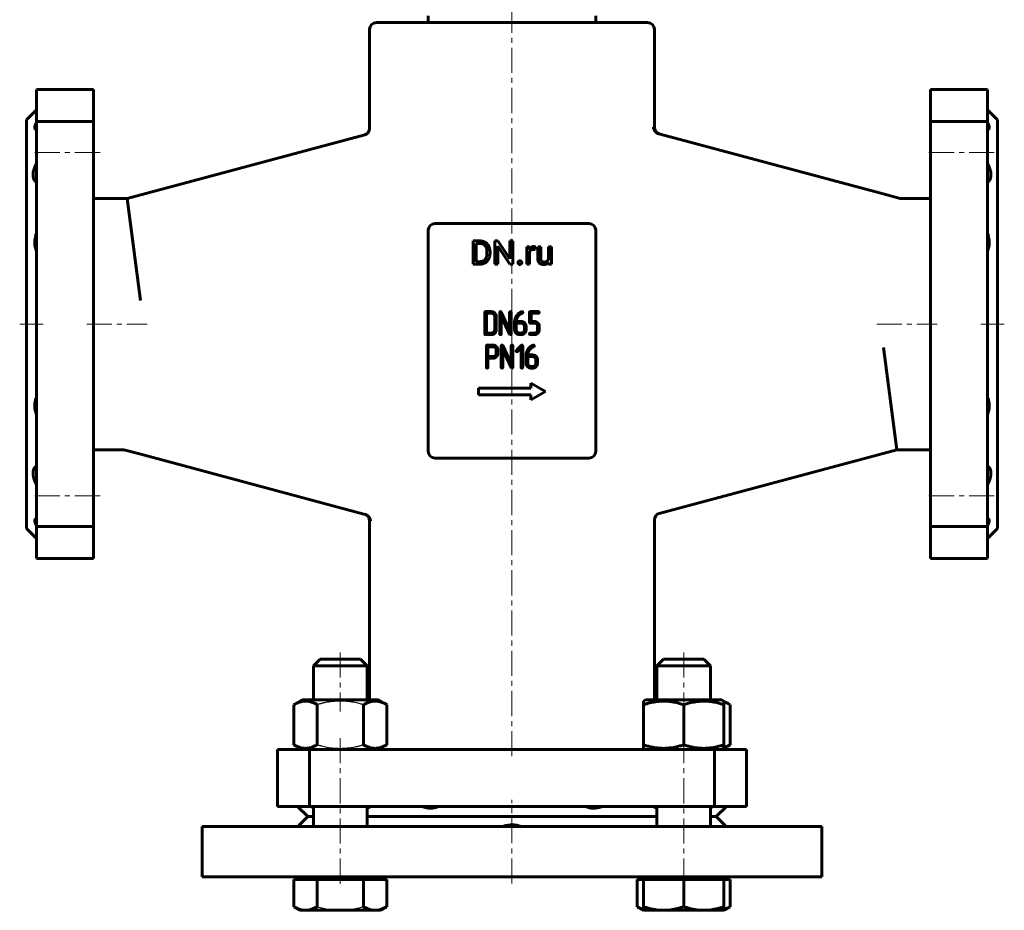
# Model space of a CAD drawing. Header units: millimetres. Extents: x -147 to 147, y -269 to 268.
# Tile 1 of 2: x -147 to 147, y -269 to -3. Entities that reach past the tile are written whole.
import ezdxf

# ---------------------------------------------------------------- set-up
doc = ezdxf.new("R2010")
doc.units = ezdxf.units.MM
for name, pattern in [('K5LT-1', [0]), ('K5LT_AXLED', [12, 7.5, -1.5, 1.5, -1.5]), ('K5LT_BASIC', [0])]:
    doc.linetypes.add(name, pattern=pattern)
doc.layers.add('Системный слой (1)', color=7, linetype='Continuous', true_color=0x6c6c6c)

# ---------------------------------------------------------------- blocks, each defined once
blk = doc.blocks.new('U0')
at = {"layer": 'Системный слой (1)', "color": 143, "linetype": 'K5LT_BASIC', "lineweight": 60, "true_color": 0x33acca}
for p, q in [((-59.27, -240.5), (-61, -240.5)), ((43.27, -240.5), (-43.27, -240.5)), ((61, -240.5), (59.27, -240.5))]:
    blk.add_line(p, q, dxfattribs=at)
blk = doc.blocks.new('U1')
at = {"layer": 'Системный слой (1)', "color": 143, "linetype": 'K5LT_BASIC', "lineweight": 60, "true_color": 0x33acca}
for p, q in [((-59.27, -195.5), (-51.27, -195.5)), ((-51.27, -195.5), (-43.27, -195.5))]:
    blk.add_line(p, q, dxfattribs=at)
blk = doc.blocks.new('U2')
at = {"layer": 'Системный слой (1)', "color": 143, "linetype": 'K5LT_BASIC', "lineweight": 60, "true_color": 0x33acca}
for p, q in [((-57.27, -193.5), (-51.27, -193.5)), ((-51.27, -193.5), (-45.27, -193.5))]:
    blk.add_line(p, q, dxfattribs=at)
blk = doc.blocks.new('U3')
at = {"layer": 'Системный слой (1)', "color": 143, "linetype": 'K5LT_BASIC', "lineweight": 60, "true_color": 0x33acca}
for p, q in [((59.27, -237.89), (59.54, -237.79)), ((59.54, -237.79), (59.83, -237.66)), ((59.83, -237.66), (60.14, -237.5))]:
    blk.add_line(p, q, dxfattribs=at)
blk = doc.blocks.new('U4')
at = {"layer": 'Системный слой (1)', "color": 143, "linetype": 'K5LT_BASIC', "lineweight": 60, "true_color": 0x33acca}
for p, q in [((-42.91, -238.05), (-43.27, -238.25)), ((-42.6, -237.79), (-42.91, -238.05)), ((-42.35, -237.5), (-42.6, -237.79))]:
    blk.add_line(p, q, dxfattribs=at)
blk = doc.blocks.new('U5')
at = {"layer": 'Системный слой (1)', "color": 143, "linetype": 'K5LT_BASIC', "lineweight": 60, "true_color": 0x33acca}
for p, q in [((-60.14, -237.5), (-59.83, -237.66)), ((-59.83, -237.66), (-59.54, -237.79)), ((-59.54, -237.79), (-59.27, -237.89))]:
    blk.add_line(p, q, dxfattribs=at)
blk = doc.blocks.new('U6')
at = {"layer": 'Системный слой (1)', "color": 143, "linetype": 'K5LT_BASIC', "lineweight": 60, "true_color": 0x33acca}
for p, q in [((42.6, -237.79), (42.35, -237.5)), ((42.91, -238.05), (42.6, -237.79)), ((43.27, -238.25), (42.91, -238.05))]:
    blk.add_line(p, q, dxfattribs=at)
blk = doc.blocks.new('U7')
at = {"layer": 'Системный слой (1)', "color": 143, "linetype": 'K5LT_BASIC', "lineweight": 60, "true_color": 0x33acca}
for p, q in [((63.89, -206.51), (63.27, -206.29)), ((64.51, -206.79), (63.89, -206.51)), ((65.12, -207.12), (64.51, -206.79))]:
    blk.add_line(p, q, dxfattribs=at)
blk = doc.blocks.new('U8')
at = {"layer": 'Системный слой (1)', "color": 143, "linetype": 'K5LT_BASIC', "lineweight": 60, "true_color": 0x33acca}
for p, q in [((63.27, -219.91), (63.89, -219.69)), ((63.89, -219.69), (64.51, -219.41)), ((64.51, -219.41), (65.12, -219.08))]:
    blk.add_line(p, q, dxfattribs=at)
blk = doc.blocks.new('U9')
at = {"layer": 'Системный слой (1)', "color": 143, "linetype": 'K5LT_BASIC', "lineweight": 60, "true_color": 0x33acca}
for p, q in [((37.41, -267.43), (38.02, -267.76)), ((38.02, -267.76), (38.64, -268.04)), ((38.64, -268.04), (39.27, -268.26))]:
    blk.add_line(p, q, dxfattribs=at)
blk = doc.blocks.new('U10')
at = {"layer": 'Системный слой (1)', "color": 143, "linetype": 'K5LT_BASIC', "lineweight": 60, "true_color": 0x33acca}
for p, q in [((64.51, -267.76), (65.12, -267.43)), ((63.27, -268.26), (63.89, -268.04)), ((63.89, -268.04), (64.51, -267.76))]:
    blk.add_line(p, q, dxfattribs=at)
blk = doc.blocks.new('U11')
at = {"layer": 'Системный слой (1)', "color": 143, "linetype": 'K5LT_BASIC', "lineweight": 60, "true_color": 0x33acca}
for p, q in [((51.27, -205.7), (39.87, -205.7)), ((62.67, -205.7), (51.27, -205.7))]:
    blk.add_line(p, q, dxfattribs=at)
blk = doc.blocks.new('U15')
at = {"layer": 'Системный слой (1)', "color": 143, "linetype": 'K5LT_BASIC', "lineweight": 60, "true_color": 0x33acca}
for p, q in [((-63.94, -243.5), (-63.7, -243.23)), ((-63.7, -243.23), (-63.55, -243.06)), ((-63.55, -243.06), (-63.5, -243))]:
    blk.add_line(p, q, dxfattribs=at)
blk = doc.blocks.new('U16')
at = {"layer": 'Системный слой (1)', "color": 143, "linetype": 'K5LT_BASIC', "lineweight": 60, "true_color": 0x33acca}
for p, q in [((-92.5, -243.5), (35.4, -243.5)), ((35.4, -243.5), (92.5, -243.5))]:
    blk.add_line(p, q, dxfattribs=at)
blk = doc.blocks.new('U17')
at = {"layer": 'Системный слой (1)', "color": 143, "linetype": 'K5LT_BASIC', "lineweight": 60, "true_color": 0x33acca}
for p, q in [((-92.5, -258.5), (35.4, -258.5)), ((35.4, -258.5), (92.5, -258.5))]:
    blk.add_line(p, q, dxfattribs=at)
blk = doc.blocks.new('U18')
at = {"layer": 'Системный слой (1)', "color": 143, "linetype": 'K5LT_BASIC', "lineweight": 60, "true_color": 0x33acca}
for p, q in [((-42.5, -35.06), (-42.5, -5.5)), ((-42.5, -205.7), (-42.5, -152.21))]:
    blk.add_line(p, q, dxfattribs=at)
blk = doc.blocks.new('U19')
at = {"layer": 'Системный слой (1)', "color": 143, "linetype": 'K5LT_BASIC', "lineweight": 60, "true_color": 0x33acca}
for p, q in [((42.5, -34.79), (42.5, -5.5)), ((42.5, -205.7), (42.5, -151.94))]:
    blk.add_line(p, q, dxfattribs=at)
blk = doc.blocks.new('U20')
at = {"layer": 'Системный слой (1)', "color": 143, "linetype": 'K5LT_BASIC', "lineweight": 60, "true_color": 0x33acca}
for p, q in [((63.5, -243), (63.54, -243.04)), ((63.54, -243.04), (63.67, -243.19)), ((63.67, -243.19), (63.9, -243.45)), ((63.9, -243.45), (63.94, -243.5))]:
    blk.add_line(p, q, dxfattribs=at)

msp = doc.modelspace()

# ---------------------------------------------------------------- linework, layer by layer
at = {"layer": 'Системный слой (1)', "color": 30, "linetype": 'K5LT_AXLED', "lineweight": 18, "true_color": 0xff8000}
for p, q in [((0, -222.5), (0, 16.92)), ((-123, -42.23), (-144, -42.23)), ((144, -42.23), (123, -42.23)), ((-147, -93.5), (-140, -93.5)), ((-127, -93.5), (-108.92, -93.5)), ((108.92, -93.5), (127, -93.5)), ((140, -93.5), (147, -93.5)), ((-123, -144.77), (-144, -144.77)), ((144, -144.77), (123, -144.77)), ((-51.27, -191.5), (-51.27, -209.12)), ((51.27, -191.5), (51.27, -209.12)), ((-51.27, -217.08), (-51.27, -261.3)), ((51.27, -217.08), (51.27, -261.3)), ((0, -260.5), (0, -235.5))]:
    msp.add_line(p, q, dxfattribs=at)
at = {"layer": 'Системный слой (1)', "color": 143, "linetype": 'K5LT_BASIC', "lineweight": 60, "true_color": 0x33acca}
for p, q in [((-25, -3.5), (-25, -1.5)), ((25, -3.5), (25, -1.5)), ((-40.5, -3.5), (40.5, -3.5)), ((-142, -23.5), (-142, -33.03)), ((-142, -23.5), (-125, -23.5)), ((-125, -23.5), (-125, -33.03)), ((125, -23.5), (125, -33.03)), ((142, -23.5), (125, -23.5)), ((142, -23.5), (142, -33.03)), ((-142, -29.5), (-145, -32.5)), ((142, -29.5), (145, -32.5)), ((-145, -32.5), (-145, -154.5)), ((-142, -33.03), (-125, -33.03)), ((-142, -33.03), (-142, -67.52)), ((-125, -33.03), (-125, -67.52)), ((142, -33.03), (125, -33.03)), ((125, -33.03), (125, -67.52)), ((142, -33.03), (142, -67.52)), ((145, -32.5), (145, -154.5)), ((-114.94, -56), (-43.98, -36.99)), ((44.22, -36.79), (43.88, -36.7)), ((109.7, -54.33), (44.22, -36.79)), ((109.7, -54.33), (110.84, -54.64)), ((110.84, -54.64), (115.92, -56)), ((-125, -56), (-114.94, -56)), ((-114.94, -56), (-110.92, -86.5)), ((115.92, -56), (115.92, -56.19)), ((115.92, -56), (125, -56)), ((23, -63.5), (-23, -63.5)), ((-142, -74.94), (-142, -67.52)), ((-125, -67.52), (-125, -74.94)), ((-25, -65.5), (-25, -131.5)), ((25, -131.5), (25, -65.5)), ((125, -67.52), (125, -74.94)), ((142, -74.94), (142, -67.52)), ((-9.63, -68.67), (-11.6, -68.67)), ((-11.6, -68.67), (-11.6, -75.63)), ((-9.63, -69.42), (-10.68, -69.42)), ((-10.68, -69.42), (-10.68, -74.87)), ((-4.2, -68.67), (-5.12, -68.67)), ((-5.12, -68.67), (-5.12, -75.63)), ((-0.68, -74.05), (-4.2, -68.67)), ((-4.2, -70.26), (-0.69, -75.63)), ((-4.2, -75.63), (-4.2, -70.26)), ((0.23, -68.67), (-0.68, -68.67)), ((-0.68, -68.67), (-0.68, -74.05)), ((0.23, -75.63), (0.23, -68.67)), ((5.24, -70.45), (4.38, -70.45)), ((4.38, -70.45), (4.38, -75.63)), ((5.26, -71.04), (5.24, -70.45)), ((6.87, -71.25), (6.88, -70.42)), ((7.69, -70.45), (7.69, -73.79)), ((8.58, -70.45), (7.69, -70.45)), ((8.58, -73.8), (8.58, -70.45)), ((10.88, -70.45), (10.88, -74.22)), ((11.77, -70.45), (10.88, -70.45)), ((11.77, -75.63), (11.77, -70.45)), ((-7.48, -72.36), (-7.48, -71.93)), ((-6.56, -72.36), (-6.56, -71.94)), ((5.26, -75.63), (5.26, -71.95)), ((-142, -112.06), (-142, -74.94)), ((-125, -112.06), (-125, -74.94)), ((-11.6, -75.63), (-9.72, -75.63)), ((-10.68, -74.87), (-9.72, -74.87)), ((-5.12, -75.63), (-4.2, -75.63)), ((-0.69, -75.63), (0.23, -75.63)), ((4.38, -75.63), (5.26, -75.63)), ((10.9, -75.11), (10.92, -75.63)), ((10.92, -75.63), (11.77, -75.63)), ((125, -112.06), (125, -74.94)), ((142, -112.06), (142, -74.94)), ((-8.12, -90.02), (-8.12, -96.41)), ((-6.16, -89.78), (-7.88, -89.78)), ((-7.63, -90.27), (-7.63, -96.16)), ((-6.16, -90.27), (-7.63, -90.27)), ((-3.68, -90.02), (-3.68, -96.41)), ((-0.73, -95.29), (-3.21, -89.92)), ((-3.19, -91.14), (-0.7, -96.51)), ((-3.19, -96.41), (-3.19, -91.14)), ((-0.73, -90.02), (-0.73, -95.29)), ((-0.24, -96.41), (-0.24, -90.02)), ((2.65, -90.45), (2.86, -90.34)), ((2.86, -90.34), (2.97, -90.29)), ((2.99, -89.77), (2.89, -89.79)), ((2.97, -90.29), (3.06, -90.25)), ((5.21, -90.02), (5.21, -92.97)), ((7.91, -89.78), (5.46, -89.78)), ((5.7, -90.27), (7.91, -90.27)), ((5.7, -92.73), (5.7, -90.27)), ((-5.17, -95.18), (-5.17, -91.25)), ((-4.68, -95.18), (-4.68, -91.25)), ((0.77, -92.99), (0.77, -95.18)), ((2.73, -92.73), (1.26, -92.73)), ((2.73, -93.22), (1.26, -93.22)), ((1.26, -93.22), (1.26, -95.18)), ((5.46, -93.22), (6.69, -93.22)), ((6.69, -92.73), (5.7, -92.73)), ((-7.88, -96.65), (-6.16, -96.65)), ((-7.63, -96.16), (-6.16, -96.16)), ((-0.7, -96.51), (-0.6, -96.62)), ((-0.6, -96.62), (-0.48, -96.65)), ((2.24, -96.16), (2.73, -96.16)), ((2.24, -96.65), (2.73, -96.65)), ((3.71, -95.18), (3.71, -94.2)), ((4.2, -95.18), (4.2, -94.2)), ((6.69, -96.16), (5.46, -96.16)), ((5.46, -96.65), (6.69, -96.65)), ((7.66, -94.2), (7.66, -95.18)), ((8.16, -95.18), (8.16, -94.2)), ((-5.69, -99.77), (-7.41, -99.77)), ((-0.26, -105.28), (-2.75, -99.91)), ((2.78, -99.84), (1.31, -101.32)), ((6.42, -99.76), (6.31, -99.78)), ((-7.66, -100.02), (-7.66, -106.39)), ((-5.7, -100.27), (-7.17, -100.27)), ((-7.17, -100.27), (-7.17, -103.2)), ((-4.71, -102.23), (-4.71, -101.24)), ((-4.24, -100.93), (-4.32, -100.67)), ((-4.22, -101.09), (-4.24, -100.93)), ((-4.22, -102.23), (-4.22, -101.09)), ((-3.21, -100.01), (-3.21, -106.4)), ((-2.72, -101.13), (-0.24, -106.5)), ((-2.72, -106.4), (-2.72, -101.13)), ((-0.26, -100.01), (-0.26, -105.28)), ((0.23, -106.4), (0.23, -100.01)), ((1.65, -101.66), (2.7, -100.6)), ((2.7, -100.6), (2.7, -106.4)), ((3.19, -106.4), (3.19, -100.01)), ((6.15, -102.72), (4.69, -102.72)), ((6.08, -100.44), (6.29, -100.33)), ((6.29, -100.33), (6.4, -100.28)), ((6.4, -100.28), (6.49, -100.24)), ((110.92, -100.5), (114.94, -131)), ((-7.17, -103.2), (-5.7, -103.2)), ((-7.17, -106.39), (-7.17, -103.69)), ((-7.17, -103.69), (-5.69, -103.69)), ((4.19, -102.98), (4.19, -105.17)), ((4.69, -103.21), (4.69, -105.17)), ((6.16, -103.21), (4.69, -103.21)), ((7.14, -105.17), (7.14, -104.19)), ((7.63, -105.17), (7.63, -104.19)), ((-0.24, -106.5), (-0.14, -106.61)), ((-0.14, -106.61), (-0.02, -106.64)), ((5.67, -106.15), (6.16, -106.15)), ((5.67, -106.64), (6.16, -106.64)), ((5.67, -111.14), (5.67, -112.64)), ((10, -113.64), (5.67, -111.14)), ((-142, -119.48), (-142, -112.06)), ((-125, -112.06), (-125, -119.48)), ((-10, -112.64), (-10, -114.64)), ((5.67, -112.64), (-10, -112.64)), ((-10, -114.64), (5.67, -114.64)), ((5.67, -116.14), (10, -113.64)), ((5.67, -114.64), (5.67, -116.14)), ((125, -112.06), (125, -119.48)), ((142, -119.48), (142, -112.06)), ((-142, -119.48), (-142, -153.97)), ((-125, -119.48), (-125, -153.97)), ((125, -119.48), (125, -153.97)), ((142, -119.48), (142, -153.97)), ((-125, -131), (-115.92, -131)), ((-115.92, -131), (-115.92, -130.81)), ((-115.92, -131), (-110.84, -132.36)), ((43.98, -150.01), (114.94, -131)), ((114.94, -131), (125, -131)), ((-110.84, -132.36), (-109.7, -132.67)), ((-109.7, -132.67), (-44.22, -150.21)), ((-23, -133.5), (23, -133.5)), ((-44.22, -150.21), (-43.88, -150.3)), ((-142, -157.5), (-145, -154.5)), ((-142, -153.97), (-142, -163.5)), ((-142, -153.97), (-125, -153.97)), ((-125, -153.97), (-125, -163.5)), ((125, -153.97), (125, -163.5)), ((142, -153.97), (125, -153.97)), ((142, -153.97), (142, -163.5)), ((142, -157.5), (145, -154.5)), ((-142, -163.5), (-125, -163.5)), ((142, -163.5), (125, -163.5)), ((-59.27, -195.5), (-57.27, -193.5)), ((-43.27, -195.5), (-45.27, -193.5)), ((43.27, -195.5), (45.27, -193.5)), ((45.27, -193.5), (57.27, -193.5)), ((59.27, -195.5), (57.27, -193.5)), ((-59.27, -205.7), (-59.27, -195.5)), ((-43.27, -205.7), (-43.27, -195.5)), ((43.27, -195.5), (59.27, -195.5)), ((43.27, -205.7), (43.27, -195.5)), ((59.27, -205.7), (59.27, -195.5)), ((-65.12, -207.12), (-62.67, -205.7)), ((-39.87, -205.7), (-62.67, -205.7)), ((-37.41, -207.12), (-39.87, -205.7)), ((39.27, -206.05), (39.87, -205.7)), ((63.27, -206.05), (62.67, -205.7)), ((-65.12, -219.08), (-65.12, -207.12)), ((-58.19, -219.08), (-58.19, -207.12)), ((-44.34, -219.08), (-44.34, -207.12)), ((-37.41, -219.08), (-37.41, -207.12)), ((39.27, -207.12), (39.27, -206.05)), ((39.27, -219.08), (39.27, -207.12)), ((51.27, -219.08), (51.27, -207.12)), ((65.12, -207.12), (63.27, -206.05)), ((63.27, -206.05), (63.27, -207.12)), ((63.27, -219.08), (63.27, -207.12)), ((65.12, -219.08), (65.12, -207.12)), ((-70, -220.5), (-60.47, -220.5)), ((-70, -237.5), (-70, -220.5)), ((-62.67, -220.5), (-65.12, -219.08)), ((-60.47, -237.5), (-60.47, -220.5)), ((-60.47, -220.5), (-25.98, -220.5)), ((-39.87, -220.5), (-37.41, -219.08)), ((-25.98, -220.5), (-18.56, -220.5)), ((18.56, -220.5), (-18.56, -220.5)), ((18.56, -220.5), (25.98, -220.5)), ((25.98, -220.5), (60.47, -220.5)), ((39.27, -220.15), (39.27, -219.08)), ((39.87, -220.5), (39.27, -220.15)), ((60.47, -237.5), (60.47, -220.5)), ((60.47, -220.5), (70, -220.5)), ((62.67, -220.5), (65.12, -219.08)), ((62.67, -220.5), (63.27, -220.15)), ((63.27, -219.08), (63.27, -220.15)), ((70, -237.5), (70, -220.5)), ((-70, -237.5), (-60.47, -237.5)), ((-64, -237.5), (-61, -240.5)), ((-60.47, -237.5), (-25.98, -237.5)), ((-59.27, -243.5), (-59.27, -237.5)), ((-43.27, -243.5), (-43.27, -237.5)), ((-18.56, -237.5), (-25.98, -237.5)), ((18.56, -237.5), (-18.56, -237.5)), ((25.98, -237.5), (18.56, -237.5)), ((25.98, -237.5), (60.47, -237.5)), ((43.27, -243.5), (43.27, -237.5)), ((59.27, -243.5), (59.27, -237.5)), ((60.47, -237.5), (70, -237.5)), ((64, -237.5), (61, -240.5)), ((-61, -240.5), (-63.5, -243)), ((61, -240.5), (63.5, -243)), ((-92.5, -258.5), (-92.5, -243.5)), ((-43.25, -243.5), (-43.27, -243.49)), ((43.27, -243.49), (43.25, -243.5)), ((92.5, -258.5), (92.5, -243.5)), ((-63.27, -258.5), (-63.27, -259.3)), ((-39.27, -258.5), (-39.27, -259.3)), ((39.27, -258.5), (39.27, -259.3)), ((63.27, -258.5), (63.27, -259.3)), ((-65.12, -259.3), (-61.66, -259.3)), ((-65.12, -259.3), (-65.12, -267.43)), ((-61.66, -259.3), (-58.19, -259.3)), ((-58.19, -259.3), (-51.27, -259.3)), ((-58.19, -259.3), (-58.19, -267.43)), ((-51.27, -259.3), (-44.34, -259.3)), ((-44.34, -259.3), (-44.34, -267.43)), ((-44.34, -259.3), (-40.87, -259.3)), ((-40.87, -259.3), (-37.41, -259.3)), ((-37.41, -259.3), (-37.41, -267.43)), ((37.41, -259.3), (39.27, -259.3)), ((37.41, -259.3), (37.41, -267.43)), ((39.27, -259.3), (45.27, -259.3)), ((39.27, -259.3), (39.27, -267.43)), ((45.27, -259.3), (51.27, -259.3)), ((51.27, -259.3), (57.27, -259.3)), ((51.27, -259.3), (51.27, -267.43)), ((57.27, -259.3), (63.27, -259.3)), ((63.27, -259.3), (63.27, -267.43)), ((63.27, -259.3), (65.12, -259.3)), ((65.12, -259.3), (65.12, -267.43)), ((-65.12, -267.43), (-63.27, -268.5)), ((-37.41, -267.43), (-39.27, -268.5)), ((37.41, -267.43), (39.27, -268.5)), ((39.27, -268.5), (39.27, -267.43)), ((63.27, -267.43), (63.27, -268.5)), ((65.12, -267.43), (63.27, -268.5)), ((-63.27, -268.5), (-61.66, -268.5)), ((-61.66, -268.5), (-51.27, -268.5)), ((-51.27, -268.5), (-40.87, -268.5)), ((-40.87, -268.5), (-39.27, -268.5)), ((39.27, -268.5), (45.27, -268.5)), ((45.27, -268.5), (57.27, -268.5)), ((57.27, -268.5), (63.27, -268.5))]:
    msp.add_line(p, q, dxfattribs=at)
for centre, start, end in [((-40.5, -5.5), 90, 180), ((40.5, -5.5), 0, 90), ((-44.5, -35.06), 285, 0), ((44.5, -34.79), 180, 255), ((-23, -65.5), 90, 180), ((23, -65.5), 0, 90), ((-23, -131.5), 180, 270), ((23, -131.5), 270, 0), ((-44.5, -152.21), 0, 75), ((44.5, -151.94), 105, 180)]:
    msp.add_arc(centre, 2, start, end, dxfattribs=at)
for points, degree, knots in [([(-142, -33.36), (-142.1, -33.54), (-142.25, -33.85), (-142.4, -34.24), (-142.48, -34.56), (-142.51, -34.84), (-142.48, -35.06), (-142.41, -35.23), (-142.27, -35.39), (-142.12, -35.46), (-142, -35.49)], 3, [0, 0, 0, 0, 1.663034, 3.004649, 4.201912, 5.499599, 6.775829, 7.88117, 8.934282, 11, 11, 11, 11]), ([(43.88, -36.7), (43.75, -36.66), (43.52, -36.58), (43.29, -36.44), (43.11, -36.31), (42.97, -36.19), (42.8, -36.02), (42.67, -35.86), (42.54, -35.66), (42.43, -35.45), (42.3, -35.13), (42.25, -34.88), (42.23, -34.72)], 3, [0, 0, 0, 0, 1.638298, 2.935973, 3.394022, 4.605423, 5.395261, 6.793481, 7.595449, 8.956629, 10.274614, 13, 13, 13, 13]), ([(142, -33.36), (142.1, -33.54), (142.25, -33.85), (142.4, -34.24), (142.48, -34.56), (142.51, -34.84), (142.48, -35.06), (142.41, -35.23), (142.27, -35.39), (142.12, -35.46), (142, -35.49)], 3, [0, 0, 0, 0, 1.663034, 3.004649, 4.201912, 5.499599, 6.775829, 7.88117, 8.934282, 11, 11, 11, 11]), ([(-142, -51.15), (-142.14, -51.05), (-142.37, -50.84), (-142.61, -50.51), (-142.78, -50.19), (-142.88, -49.89), (-142.96, -49.54), (-143, -49.14), (-143, -48.68), (-142.94, -48.15), (-142.8, -47.53), (-142.57, -46.77), (-142.28, -46.09), (-142.07, -45.65), (-142, -45.52)], 3, [0, 0, 0, 0, 1.662117, 3.081915, 4.034615, 4.983838, 5.920822, 7.04595, 8.126499, 9.361015, 10.736882, 12.260555, 14.193739, 15, 15, 15, 15]), ([(142, -51.15), (142.14, -51.05), (142.37, -50.84), (142.61, -50.51), (142.78, -50.19), (142.88, -49.89), (142.96, -49.54), (143, -49.14), (143, -48.68), (142.94, -48.15), (142.8, -47.53), (142.57, -46.77), (142.28, -46.09), (142.07, -45.65), (142, -45.52)], 3, [0, 0, 0, 0, 1.662117, 3.081915, 4.034615, 4.983838, 5.920822, 7.04595, 8.126499, 9.361015, 10.736882, 12.260555, 14.193739, 15, 15, 15, 15]), ([(-142, -66.46), (-142.1, -66.74), (-142.25, -67.24), (-142.38, -67.86), (-142.45, -68.36), (-142.49, -68.8), (-142.51, -69.3), (-142.48, -69.81), (-142.41, -70.31), (-142.29, -70.82), (-142.15, -71.25), (-142.04, -71.51), (-142, -71.6)], 3, [0, 0, 0, 0, 1.965403, 3.550949, 4.394417, 5.539165, 6.665835, 8.007798, 9.31411, 10.558697, 12.176946, 13, 13, 13, 13]), ([(142, -66.46), (142.1, -66.74), (142.25, -67.24), (142.38, -67.86), (142.45, -68.36), (142.49, -68.8), (142.51, -69.3), (142.48, -69.81), (142.41, -70.31), (142.29, -70.82), (142.15, -71.25), (142.04, -71.51), (142, -71.6)], 3, [0, 0, 0, 0, 1.965403, 3.550949, 4.394417, 5.539165, 6.665835, 8.007798, 9.31411, 10.558697, 12.176946, 13, 13, 13, 13]), ([(5.76, -70.54), (5.46, -70.72), (5.26, -71.04), (5.26, -71.04)], 2, [0, 0, 0, 1.967306, 2, 2, 2]), ([(-142, -115.4), (-142.1, -115.61), (-142.25, -116.01), (-142.38, -116.54), (-142.45, -117), (-142.49, -117.41), (-142.51, -117.9), (-142.48, -118.42), (-142.41, -118.97), (-142.29, -119.56), (-142.15, -120.08), (-142.04, -120.42), (-142, -120.54)], 3, [0, 0, 0, 0, 1.965403, 3.550949, 4.394417, 5.539165, 6.665835, 8.007798, 9.31411, 10.558697, 12.176946, 13, 13, 13, 13]), ([(142, -115.4), (142.1, -115.61), (142.25, -116.01), (142.38, -116.54), (142.45, -117), (142.49, -117.41), (142.51, -117.9), (142.48, -118.42), (142.41, -118.97), (142.29, -119.56), (142.15, -120.08), (142.04, -120.42), (142, -120.54)], 3, [0, 0, 0, 0, 1.965403, 3.550949, 4.394417, 5.539165, 6.665835, 8.007798, 9.31411, 10.558697, 12.176946, 13, 13, 13, 13]), ([(-142, -141.48), (-142.15, -141.18), (-142.42, -140.61), (-142.67, -139.93), (-142.82, -139.38), (-142.93, -138.92), (-142.99, -138.42), (-143.01, -137.97), (-142.97, -137.54), (-142.89, -137.14), (-142.75, -136.75), (-142.52, -136.34), (-142.25, -136.05), (-142.05, -135.89), (-142, -135.85)], 3, [0, 0, 0, 0, 1.899027, 3.556722, 4.273252, 5.455089, 6.600389, 7.699364, 8.753916, 9.958089, 11.121857, 12.446479, 14.357999, 15, 15, 15, 15]), ([(142, -141.48), (142.15, -141.18), (142.42, -140.61), (142.67, -139.93), (142.82, -139.38), (142.93, -138.92), (142.99, -138.42), (143.01, -137.97), (142.97, -137.54), (142.89, -137.14), (142.75, -136.75), (142.52, -136.34), (142.25, -136.05), (142.05, -135.89), (142, -135.85)], 3, [0, 0, 0, 0, 1.899027, 3.556722, 4.273252, 5.455089, 6.600389, 7.699364, 8.753916, 9.958089, 11.121857, 12.446479, 14.357999, 15, 15, 15, 15]), ([(-142, -151.51), (-142.08, -151.53), (-142.23, -151.58), (-142.37, -151.71), (-142.45, -151.85), (-142.5, -152.02), (-142.51, -152.25), (-142.46, -152.54), (-142.38, -152.81), (-142.26, -153.11), (-142.15, -153.36), (-142.03, -153.58), (-142, -153.64)], 3, [0, 0, 0, 0, 1.709688, 3.276087, 4.394417, 5.539165, 6.940047, 8.53516, 10.045039, 10.558697, 12.334129, 13, 13, 13, 13]), ([(-43.88, -150.3), (-43.75, -150.34), (-43.52, -150.42), (-43.29, -150.56), (-43.11, -150.69), (-42.97, -150.81), (-42.8, -150.98), (-42.67, -151.14), (-42.54, -151.34), (-42.43, -151.55), (-42.3, -151.87), (-42.25, -152.12), (-42.23, -152.28)], 3, [0, 0, 0, 0, 1.638298, 2.935973, 3.394022, 4.605423, 5.395261, 6.793481, 7.595449, 8.956629, 10.274614, 13, 13, 13, 13]), ([(142, -151.51), (142.08, -151.53), (142.23, -151.58), (142.37, -151.71), (142.45, -151.85), (142.5, -152.02), (142.51, -152.25), (142.46, -152.54), (142.38, -152.81), (142.26, -153.11), (142.15, -153.36), (142.03, -153.58), (142, -153.64)], 3, [0, 0, 0, 0, 1.709688, 3.276087, 4.394417, 5.539165, 6.940047, 8.53516, 10.045039, 10.558697, 12.334129, 13, 13, 13, 13]), ([(-58.19, -207.12), (-58.46, -206.96), (-58.91, -206.73), (-59.5, -206.48), (-59.9, -206.34), (-60.28, -206.22), (-60.67, -206.13), (-61.12, -206.07), (-61.54, -206.04), (-61.94, -206.05), (-62.33, -206.09), (-62.7, -206.15), (-63.13, -206.25), (-63.72, -206.43), (-64.4, -206.72), (-64.9, -206.99), (-65.12, -207.12)], 3, [0, 0, 0, 0, 2.031977, 3.339718, 4.35691, 4.982864, 6.146734, 7.197334, 8.231074, 9.204643, 10.126104, 11.032386, 11.927409, 13.242826, 15.356581, 17, 17, 17, 17]), ([(-37.41, -207.12), (-37.68, -206.96), (-38.12, -206.73), (-38.71, -206.48), (-39.11, -206.34), (-39.5, -206.22), (-39.88, -206.13), (-40.33, -206.07), (-40.75, -206.04), (-41.16, -206.05), (-41.54, -206.09), (-41.92, -206.15), (-42.34, -206.25), (-42.93, -206.43), (-43.62, -206.72), (-44.12, -206.99), (-44.34, -207.12)], 3, [0, 0, 0, 0, 2.031977, 3.339718, 4.35691, 4.982864, 6.146734, 7.197334, 8.231074, 9.204643, 10.126104, 11.032386, 11.927409, 13.242826, 15.356581, 17, 17, 17, 17]), ([(51.27, -207.12), (50.86, -206.98), (50.25, -206.8), (49.38, -206.56), (48.77, -206.43), (48.06, -206.29), (47.5, -206.2), (46.82, -206.12), (46.2, -206.07), (45.47, -206.04), (44.77, -206.05), (44.1, -206.09), (43.46, -206.15), (42.72, -206.25), (41.7, -206.43), (40.51, -206.72), (39.64, -206.99), (39.27, -207.12)], 3, [0, 0, 0, 0, 1.889793, 2.772286, 3.97396, 4.613199, 5.962253, 6.508307, 7.620707, 8.715255, 9.746093, 10.721757, 11.68135, 12.629021, 14.021816, 16.259909, 18, 18, 18, 18]), ([(63.27, -207.12), (62.86, -206.98), (62.25, -206.8), (61.38, -206.56), (60.77, -206.43), (60.06, -206.29), (59.5, -206.2), (58.82, -206.12), (58.2, -206.07), (57.47, -206.04), (56.77, -206.05), (56.1, -206.09), (55.46, -206.15), (54.72, -206.25), (53.7, -206.43), (52.51, -206.72), (51.64, -206.99), (51.27, -207.12)], 3, [0, 0, 0, 0, 1.889793, 2.772286, 3.97396, 4.613199, 5.962253, 6.508307, 7.620707, 8.715255, 9.746093, 10.721757, 11.68135, 12.629021, 14.021816, 16.259909, 18, 18, 18, 18]), ([(-65.12, -219.08), (-64.85, -219.24), (-64.41, -219.47), (-63.82, -219.72), (-63.42, -219.86), (-63.04, -219.98), (-62.65, -220.07), (-62.2, -220.13), (-61.78, -220.16), (-61.37, -220.15), (-60.99, -220.11), (-60.61, -220.05), (-60.19, -219.95), (-59.6, -219.77), (-58.91, -219.48), (-58.41, -219.21), (-58.19, -219.08)], 3, [0, 0, 0, 0, 2.031977, 3.339718, 4.35691, 4.982864, 6.146734, 7.197334, 8.231074, 9.204643, 10.126104, 11.032386, 11.927409, 13.242826, 15.356581, 17, 17, 17, 17]), ([(-44.34, -219.08), (-44.07, -219.24), (-43.62, -219.47), (-43.03, -219.72), (-42.63, -219.86), (-42.25, -219.98), (-41.86, -220.07), (-41.41, -220.13), (-40.99, -220.16), (-40.59, -220.15), (-40.2, -220.11), (-39.83, -220.05), (-39.4, -219.95), (-38.81, -219.77), (-38.13, -219.48), (-37.63, -219.21), (-37.41, -219.08)], 3, [0, 0, 0, 0, 2.031977, 3.339718, 4.35691, 4.982864, 6.146734, 7.197334, 8.231074, 9.204643, 10.126104, 11.032386, 11.927409, 13.242826, 15.356581, 17, 17, 17, 17]), ([(39.27, -219.08), (39.67, -219.22), (40.28, -219.4), (41.15, -219.64), (41.76, -219.77), (42.47, -219.91), (43.03, -220), (43.71, -220.08), (44.33, -220.13), (45.06, -220.16), (45.76, -220.15), (46.43, -220.11), (47.07, -220.05), (47.81, -219.95), (48.84, -219.77), (50.02, -219.48), (50.89, -219.21), (51.27, -219.08)], 3, [0, 0, 0, 0, 1.889793, 2.772286, 3.97396, 4.613199, 5.962253, 6.508307, 7.620707, 8.715255, 9.746093, 10.721757, 11.68135, 12.629021, 14.021816, 16.259909, 18, 18, 18, 18]), ([(51.27, -219.08), (51.67, -219.22), (52.28, -219.4), (53.15, -219.64), (53.76, -219.77), (54.47, -219.91), (55.03, -220), (55.71, -220.08), (56.33, -220.13), (57.06, -220.16), (57.76, -220.15), (58.43, -220.11), (59.07, -220.05), (59.81, -219.95), (60.84, -219.77), (62.02, -219.48), (62.89, -219.21), (63.27, -219.08)], 3, [0, 0, 0, 0, 1.889793, 2.772286, 3.97396, 4.613199, 5.962253, 6.508307, 7.620707, 8.715255, 9.746093, 10.721757, 11.68135, 12.629021, 14.021816, 16.259909, 18, 18, 18, 18]), ([(-27.04, -237.5), (-26.76, -237.6), (-26.26, -237.75), (-25.64, -237.88), (-25.14, -237.95), (-24.7, -237.99), (-24.2, -238.01), (-23.69, -237.98), (-23.19, -237.91), (-22.68, -237.79), (-22.25, -237.65), (-21.99, -237.54), (-21.9, -237.5)], 3, [0, 0, 0, 0, 1.965403, 3.550949, 4.394417, 5.539165, 6.665835, 8.007798, 9.31411, 10.558697, 12.176946, 13, 13, 13, 13]), ([(21.9, -237.5), (22.11, -237.6), (22.51, -237.75), (23.04, -237.88), (23.5, -237.95), (23.91, -237.99), (24.4, -238.01), (24.92, -237.98), (25.47, -237.91), (26.06, -237.79), (26.58, -237.65), (26.92, -237.54), (27.04, -237.5)], 3, [0, 0, 0, 0, 1.965403, 3.550949, 4.394417, 5.539165, 6.665835, 8.007798, 9.31411, 10.558697, 12.176946, 13, 13, 13, 13]), ([(2.78, -243.5), (2.55, -243.42), (2.1, -243.27), (1.47, -243.13), (0.89, -243.05), (0.36, -243), (-0.2, -243), (-0.72, -243.03), (-1.29, -243.1), (-1.87, -243.21), (-2.4, -243.37), (-2.69, -243.47), (-2.78, -243.5)], 3, [0, 0, 0, 0, 1.716161, 3.306339, 4.456581, 5.671163, 6.953162, 8.240972, 9.171726, 10.838613, 12.348764, 13, 13, 13, 13]), ([(-65.12, -267.43), (-64.89, -267.56), (-64.53, -267.75), (-64.05, -267.97), (-63.62, -268.14), (-63.15, -268.3), (-62.63, -268.42), (-62.13, -268.49), (-61.8, -268.5), (-61.66, -268.5)], 3, [0, 0, 0, 0, 2.048116, 3.145392, 4.242077, 5.751498, 7.230738, 8.747339, 10, 10, 10, 10]), ([(-61.66, -268.5), (-61.5, -268.5), (-61.18, -268.49), (-60.68, -268.42), (-60.13, -268.29), (-59.6, -268.11), (-58.94, -267.84), (-58.5, -267.6), (-58.19, -267.43)], 3, [0, 0, 0, 0, 1.228689, 2.407973, 3.85713, 5.461935, 6.568974, 9, 9, 9, 9]), ([(-44.34, -267.43), (-44.11, -267.56), (-43.75, -267.75), (-43.27, -267.97), (-42.84, -268.14), (-42.37, -268.3), (-41.84, -268.42), (-41.34, -268.49), (-41.02, -268.5), (-40.87, -268.5)], 3, [0, 0, 0, 0, 2.048116, 3.145392, 4.242077, 5.751498, 7.230738, 8.747339, 10, 10, 10, 10]), ([(-40.87, -268.5), (-40.71, -268.5), (-40.4, -268.49), (-39.9, -268.42), (-39.35, -268.29), (-38.82, -268.11), (-38.16, -267.84), (-37.71, -267.6), (-37.41, -267.43)], 3, [0, 0, 0, 0, 1.228689, 2.407973, 3.85713, 5.461935, 6.568974, 9, 9, 9, 9]), ([(39.27, -267.43), (39.66, -267.56), (40.28, -267.75), (41.12, -267.97), (41.73, -268.11), (42.41, -268.25), (43.2, -268.37), (44.06, -268.46), (44.76, -268.5), (45.14, -268.5), (45.27, -268.5)], 3, [0, 0, 0, 0, 2.252928, 3.459931, 4.666285, 5.616613, 7.218907, 8.944259, 10.309009, 11, 11, 11, 11]), ([(45.27, -268.5), (45.54, -268.5), (46.09, -268.49), (46.95, -268.42), (47.9, -268.29), (48.69, -268.14), (49.55, -267.94), (50.33, -267.73), (50.99, -267.52), (51.27, -267.43)], 3, [0, 0, 0, 0, 1.36521, 2.675526, 4.2857, 6.068817, 6.613858, 8.589852, 10, 10, 10, 10]), ([(51.27, -267.43), (51.66, -267.56), (52.28, -267.75), (53.12, -267.97), (53.73, -268.11), (54.41, -268.25), (55.2, -268.37), (56.06, -268.46), (56.76, -268.5), (57.14, -268.5), (57.27, -268.5)], 3, [0, 0, 0, 0, 2.252928, 3.459931, 4.666285, 5.616613, 7.218907, 8.944259, 10.309009, 11, 11, 11, 11]), ([(57.27, -268.5), (57.54, -268.5), (58.09, -268.49), (58.95, -268.42), (59.9, -268.29), (60.69, -268.14), (61.55, -267.94), (62.33, -267.73), (62.99, -267.52), (63.27, -267.43)], 3, [0, 0, 0, 0, 1.36521, 2.675526, 4.2857, 6.068817, 6.613858, 8.589852, 10, 10, 10, 10])]:
    msp.add_open_spline(points, degree=degree, knots=knots, dxfattribs=at)
for points in [[(-6.56, -71.94), (-6.56, -71.18), (-7, -69.97), (-7.82, -69.12), (-8.95, -68.67), (-9.63, -68.67)], [(-7.48, -71.93), (-7.48, -71.33), (-7.76, -70.4), (-8.32, -69.76), (-9.12, -69.42), (-9.63, -69.42)], [(6.49, -70.36), (6.07, -70.36), (5.76, -70.54)], [(6.88, -70.42), (6.83, -70.4), (6.58, -70.36), (6.49, -70.36)], [(-9.72, -75.63), (-8.99, -75.63), (-7.83, -75.17), (-7, -74.32), (-6.56, -73.11), (-6.56, -72.36)], [(-9.72, -74.87), (-8.97, -74.87), (-7.98, -74.25), (-7.48, -73.12), (-7.48, -72.36)], [(5.26, -71.95), (5.35, -71.73), (5.51, -71.57)], [(5.51, -71.57), (5.67, -71.4), (5.9, -71.3)], [(5.9, -71.3), (6.14, -71.21), (6.44, -71.21)], [(6.44, -71.21), (6.57, -71.21), (6.76, -71.22), (6.87, -71.25)], [(1.94, -74.78), (1.8, -74.93), (1.8, -75.16)], [(1.8, -75.16), (1.8, -75.38), (1.94, -75.53)], [(2.35, -74.62), (2.08, -74.62), (1.94, -74.78)], [(1.94, -75.53), (2.08, -75.68), (2.35, -75.68)], [(2.76, -74.78), (2.62, -74.62), (2.35, -74.62)], [(2.35, -75.68), (2.62, -75.68), (2.76, -75.53)], [(2.9, -75.16), (2.9, -74.93), (2.76, -74.78)], [(2.76, -75.53), (2.9, -75.38), (2.9, -75.16)], [(7.69, -73.79), (7.69, -74.31), (7.94, -75.04), (8.39, -75.5), (8.7, -75.61)], [(8.87, -74.73), (8.73, -74.6), (8.58, -74.15), (8.58, -73.8)], [(8.7, -75.61), (9.01, -75.72), (9.39, -75.72)], [(9.53, -74.97), (9.35, -74.97), (9.01, -74.86), (8.87, -74.73)], [(9.39, -75.72), (9.94, -75.72), (10.33, -75.54)], [(10.42, -74.75), (10.09, -74.97), (9.53, -74.97)], [(10.33, -75.54), (10.67, -75.38), (10.9, -75.11)], [(10.88, -74.22), (10.73, -74.55), (10.42, -74.75)], [(-7.88, -89.78), (-8.12, -89.78), (-8.12, -90.02)], [(-5.12, -90.21), (-5.55, -89.78), (-6.16, -89.78)], [(-5.46, -90.56), (-5.75, -90.27), (-6.16, -90.27)], [(-5.17, -91.25), (-5.17, -90.85), (-5.46, -90.56)], [(-4.68, -91.25), (-4.68, -90.64), (-5.12, -90.21)], [(-3.6, -89.86), (-3.68, -89.94), (-3.68, -90.02)], [(-3.43, -89.78), (-3.53, -89.78), (-3.6, -89.86)], [(-3.31, -89.81), (-3.37, -89.78), (-3.43, -89.78)], [(-3.21, -89.92), (-3.25, -89.84), (-3.31, -89.81)], [(-0.65, -89.86), (-0.73, -89.94), (-0.73, -90.02)], [(-0.48, -89.78), (-0.58, -89.78), (-0.65, -89.86)], [(-0.31, -89.84), (-0.39, -89.78), (-0.48, -89.78)], [(-0.24, -90.02), (-0.24, -89.9), (-0.31, -89.84)], [(1.29, -91.12), (0.77, -91.97), (0.77, -92.99)], [(2.89, -89.79), (1.87, -90.19), (1.29, -91.12)], [(1.7, -91.38), (1.99, -90.95), (2.29, -90.71)], [(2.29, -90.71), (2.46, -90.56), (2.65, -90.45)], [(3.16, -89.85), (3.09, -89.77), (2.99, -89.77)], [(3.06, -90.25), (3.16, -90.2), (3.19, -90.15)], [(3.22, -90.03), (3.22, -89.93), (3.16, -89.85)], [(3.19, -90.15), (3.22, -90.1), (3.22, -90.03)], [(5.46, -89.78), (5.21, -89.78), (5.21, -90.02)], [(8.08, -89.86), (8, -89.78), (7.91, -89.78)], [(7.91, -90.27), (8.03, -90.27), (8.09, -90.19)], [(8.16, -90.02), (8.16, -89.94), (8.08, -89.86)], [(8.09, -90.19), (8.16, -90.11), (8.16, -90.02)], [(1.26, -92.73), (1.26, -92.41), (1.39, -92.04)], [(1.39, -92.04), (1.53, -91.67), (1.7, -91.38)], [(3.78, -93.15), (3.35, -92.73), (2.73, -92.73)], [(3.43, -93.5), (3.15, -93.22), (2.73, -93.22)], [(3.71, -94.2), (3.71, -93.79), (3.43, -93.5)], [(4.2, -94.2), (4.2, -93.58), (3.78, -93.15)], [(5.21, -92.97), (5.21, -93.22), (5.46, -93.22)], [(7.73, -93.16), (7.29, -92.73), (6.69, -92.73)], [(6.69, -93.22), (7.1, -93.22), (7.38, -93.5)], [(7.38, -93.5), (7.66, -93.79), (7.66, -94.2)], [(8.16, -94.2), (8.16, -93.59), (7.73, -93.16)], [(-8.12, -96.41), (-8.12, -96.65), (-7.88, -96.65)], [(-6.16, -96.16), (-5.76, -96.16), (-5.47, -95.88)], [(-6.16, -96.65), (-5.54, -96.65), (-5.11, -96.22)], [(-5.47, -95.88), (-5.17, -95.6), (-5.17, -95.18)], [(-5.11, -96.22), (-4.68, -95.78), (-4.68, -95.18)], [(-3.68, -96.41), (-3.68, -96.53), (-3.6, -96.59)], [(-3.6, -96.59), (-3.48, -96.65), (-3.43, -96.65)], [(-3.43, -96.65), (-3.32, -96.65), (-3.25, -96.59)], [(-3.25, -96.59), (-3.19, -96.52), (-3.19, -96.41)], [(-0.48, -96.65), (-0.39, -96.65), (-0.31, -96.59)], [(-0.31, -96.59), (-0.24, -96.47), (-0.24, -96.41)], [(0.77, -95.18), (0.77, -95.8), (1.22, -96.22)], [(1.22, -96.22), (1.68, -96.65), (2.24, -96.65)], [(1.26, -95.18), (1.26, -95.58), (1.56, -95.87)], [(1.56, -95.87), (1.85, -96.16), (2.24, -96.16)], [(2.73, -96.16), (3.14, -96.16), (3.43, -95.88)], [(2.73, -96.65), (3.34, -96.65), (3.77, -96.22)], [(3.43, -95.88), (3.71, -95.59), (3.71, -95.18)], [(3.77, -96.22), (4.2, -95.79), (4.2, -95.18)], [(5.27, -96.26), (5.21, -96.35), (5.21, -96.41)], [(5.21, -96.41), (5.21, -96.5), (5.28, -96.58)], [(5.46, -96.16), (5.33, -96.16), (5.27, -96.26)], [(5.28, -96.58), (5.34, -96.65), (5.46, -96.65)], [(7.38, -95.87), (7.1, -96.16), (6.69, -96.16)], [(6.69, -96.65), (7.29, -96.65), (7.73, -96.22)], [(7.66, -95.18), (7.66, -95.59), (7.38, -95.87)], [(7.73, -96.22), (8.16, -95.78), (8.16, -95.18)], [(-7.41, -99.77), (-7.66, -99.77), (-7.66, -100.02)], [(-4.64, -100.2), (-5.08, -99.77), (-5.69, -99.77)], [(-3.14, -99.85), (-3.21, -99.93), (-3.21, -100.01)], [(-2.97, -99.77), (-3.07, -99.77), (-3.14, -99.85)], [(-2.85, -99.8), (-2.91, -99.77), (-2.97, -99.77)], [(-2.75, -99.91), (-2.79, -99.83), (-2.85, -99.8)], [(-0.19, -99.85), (-0.26, -99.93), (-0.26, -100.01)], [(-0.02, -99.77), (-0.12, -99.77), (-0.19, -99.85)], [(0.15, -99.83), (0.07, -99.77), (-0.02, -99.77)], [(0.23, -100.01), (0.23, -99.89), (0.15, -99.83)], [(2.94, -99.77), (2.85, -99.77), (2.78, -99.84)], [(3.12, -99.84), (3.04, -99.77), (2.94, -99.77)], [(3.19, -100.01), (3.19, -99.91), (3.12, -99.84)], [(6.31, -99.78), (5.29, -100.18), (4.72, -101.11)], [(6.58, -99.84), (6.52, -99.76), (6.42, -99.76)], [(6.65, -100.02), (6.65, -99.92), (6.58, -99.84)], [(-5, -100.55), (-5.29, -100.27), (-5.7, -100.27)], [(-4.71, -101.24), (-4.71, -100.84), (-5, -100.55)], [(-5, -102.92), (-4.71, -102.64), (-4.71, -102.23)], [(-4.65, -103.26), (-4.22, -102.83), (-4.22, -102.23)], [(-4.32, -100.67), (-4.42, -100.41), (-4.64, -100.2)], [(1.31, -101.32), (1.24, -101.44), (1.24, -101.48)], [(1.24, -101.48), (1.24, -101.59), (1.31, -101.66)], [(1.31, -101.66), (1.38, -101.73), (1.49, -101.73)], [(1.49, -101.73), (1.58, -101.73), (1.65, -101.66)], [(4.72, -101.11), (4.19, -101.96), (4.19, -102.98)], [(4.69, -102.72), (4.69, -102.4), (4.82, -102.03)], [(4.82, -102.03), (4.95, -101.66), (5.13, -101.37)], [(5.13, -101.37), (5.42, -100.94), (5.72, -100.7)], [(5.72, -100.7), (5.89, -100.55), (6.08, -100.44)], [(7.2, -103.14), (6.77, -102.72), (6.15, -102.72)], [(6.49, -100.24), (6.58, -100.19), (6.62, -100.14)], [(6.62, -100.14), (6.65, -100.09), (6.65, -100.02)], [(-5.7, -103.2), (-5.3, -103.2), (-5, -102.92)], [(-5.69, -103.69), (-5.08, -103.69), (-4.65, -103.26)], [(4.19, -105.17), (4.19, -105.79), (4.65, -106.21)], [(4.69, -105.17), (4.69, -105.57), (4.98, -105.86)], [(6.86, -103.49), (6.57, -103.21), (6.16, -103.21)], [(6.85, -105.87), (7.14, -105.58), (7.14, -105.17)], [(7.14, -104.19), (7.14, -103.78), (6.86, -103.49)], [(7.63, -104.19), (7.63, -103.57), (7.2, -103.14)], [(7.2, -106.21), (7.63, -105.78), (7.63, -105.17)], [(-7.66, -106.39), (-7.66, -106.52), (-7.59, -106.58)], [(-7.59, -106.58), (-7.46, -106.64), (-7.41, -106.64)], [(-7.41, -106.64), (-7.31, -106.64), (-7.24, -106.58)], [(-7.24, -106.58), (-7.17, -106.51), (-7.17, -106.39)], [(-3.21, -106.4), (-3.21, -106.52), (-3.14, -106.58)], [(-3.14, -106.58), (-3.01, -106.64), (-2.97, -106.64)], [(-2.97, -106.64), (-2.86, -106.64), (-2.79, -106.58)], [(-2.79, -106.58), (-2.72, -106.51), (-2.72, -106.4)], [(-0.02, -106.64), (0.07, -106.64), (0.15, -106.58)], [(0.15, -106.58), (0.23, -106.46), (0.23, -106.4)], [(2.7, -106.4), (2.7, -106.52), (2.78, -106.58)], [(2.78, -106.58), (2.9, -106.64), (2.95, -106.64)], [(2.95, -106.64), (3.06, -106.64), (3.12, -106.58)], [(3.12, -106.58), (3.19, -106.51), (3.19, -106.4)], [(4.65, -106.21), (5.1, -106.64), (5.67, -106.64)], [(4.98, -105.86), (5.28, -106.15), (5.67, -106.15)], [(6.16, -106.15), (6.57, -106.15), (6.85, -105.87)], [(6.16, -106.64), (6.77, -106.64), (7.2, -106.21)]]:
    msp.add_open_spline(points, degree=2, dxfattribs=at)
at = {"layer": 'Системный слой (1)', "color": 7, "linetype": 'K5LT-1'}
for points, knots in [([(-44.34, -207.12), (-44.66, -207.03), (-45.48, -206.8), (-46.98, -206.45), (-48.49, -206.21), (-49.66, -206.1), (-50.31, -206.07), (-50.72, -206.05), (-51.08, -206.05), (-51.46, -206.05), (-51.93, -206.05), (-52.5, -206.08), (-53.32, -206.14), (-54.51, -206.28), (-55.86, -206.52), (-57.13, -206.82), (-57.84, -207.02), (-58.19, -207.12)], [0, 0, 0, 0, 3.152296, 8.024027, 14.430358, 17.4743, 18.996271, 20.518242, 21.409855, 22.301468, 24.084694, 25.867919, 27.651145, 31.792504, 37.072525, 40.536262, 44, 44, 44, 44]), ([(-58.19, -219.08), (-57.87, -219.17), (-57.05, -219.4), (-55.55, -219.75), (-54.04, -219.99), (-52.87, -220.1), (-52.23, -220.13), (-51.81, -220.15), (-51.45, -220.15), (-51.07, -220.15), (-50.6, -220.15), (-50.03, -220.12), (-49.21, -220.06), (-48.02, -219.92), (-46.67, -219.68), (-45.4, -219.38), (-44.69, -219.18), (-44.34, -219.08)], [0, 0, 0, 0, 3.152296, 8.024027, 14.430358, 17.4743, 18.996271, 20.518242, 21.409855, 22.301468, 24.084694, 25.867919, 27.651145, 31.792504, 37.072525, 40.536262, 44, 44, 44, 44]), ([(-58.19, -267.43), (-58.05, -267.47), (-57.66, -267.58), (-56.93, -267.77), (-55.9, -268.01), (-54.82, -268.21), (-53.82, -268.35), (-53.11, -268.42), (-52.54, -268.46), (-52.12, -268.48), (-51.69, -268.5), (-51.41, -268.5), (-51.27, -268.5)], [0, 0, 0, 0, 1.432862, 3.725441, 7.16431, 11.338281, 14.003711, 16.66914, 18.001855, 19.33457, 20.667285, 22, 22, 22, 22]), ([(-51.27, -268.5), (-51.07, -268.5), (-50.68, -268.49), (-50.1, -268.47), (-49.52, -268.43), (-48.8, -268.36), (-47.93, -268.24), (-46.77, -268.04), (-45.57, -267.77), (-44.72, -267.54), (-44.34, -267.43)], [0, 0, 0, 0, 1.818464, 3.636928, 5.455392, 7.273856, 10.465691, 13.657526, 18.304216, 22, 22, 22, 22])]:
    msp.add_open_spline(points, degree=3, knots=knots, dxfattribs=at)

# ---------------------------------------------------------------- block references
at = {"layer": 'Системный слой (1)'}
for name in ['U18', 'U19', 'U2', 'U1', 'U11', 'U7', 'U8', 'U5', 'U4', 'U6', 'U3', 'U0', 'U16', 'U15', 'U20', 'U17', 'U9', 'U10']:
    msp.add_blockref(name, (0, 0), dxfattribs=at)

doc.saveas('drawing.dxf')
